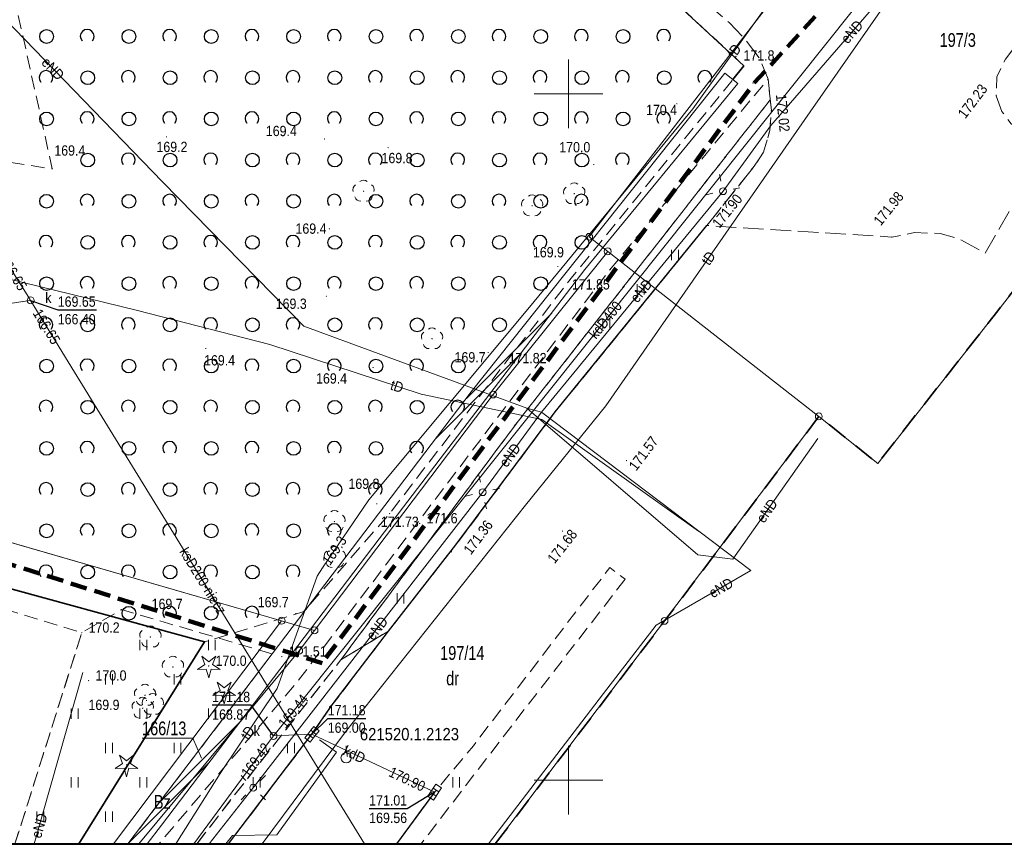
# Model space of a CAD drawing. Header units: metres. Extents: x 6499494 to 6499783, y 5999642 to 5999846.
# Tile 9 of 12: x 6499660 to 6499732, y 5999645 to 5999705. Entities that reach past the tile are written whole.
import ezdxf
from ezdxf.enums import TextEntityAlignment as Align

# ---------------------------------------------------------------- set-up
doc = ezdxf.new("R2010")
doc.units = ezdxf.units.M
for name, pattern in [('1.0_0.5', [1.5, 1, -0.5]), ('1.5_0.5', [2, 1.5, -0.5]), ('1.5_1.0', [2.5, 1.5, -1]), ('219-500', [0]), ('4', [1.8, 1.2, -0.6]), ('egug-500', [0])]:
    doc.linetypes.add(name, pattern=pattern)
doc.layers.get('0').update_dxf_attribs({"color": 2, "lineweight": 5})
doc.styles.get("Standard").update_dxf_attribs({"font": 'Working1250', "width": 0.75})
doc.linetypes.add('902-500', pattern='A,3.75,0,[1,ksztalty.shx,S=0.5,R=0,X=0,Y=0],3.75', length=7.5)

# ---------------------------------------------------------------- blocks, each defined once
blk = doc.blocks.new('202')
at = {"color": 0, "linetype": 'Continuous', "lineweight": 0}
blk.add_circle((0, 0), 0.25, dxfattribs=at)
blk = doc.blocks.new('203')
at = {"linetype": 'Continuous', "lineweight": 0}
h = blk.add_hatch(color=0, dxfattribs=at)
edge = h.paths.add_edge_path()
edge.add_arc((0, 0), 0.045, 0, 360)
blk = doc.blocks.new('PW01')
at = {"linetype": 'Continuous', "lineweight": 13}
h = blk.add_hatch(color=0, dxfattribs=at)
edge = h.paths.add_edge_path()
edge.add_arc((0, 0), 0.045, 0, 360)
blk = doc.blocks.new('SM01')
at = {"color": 0, "linetype": 'Continuous', "lineweight": 13}
for p, q in [((-0.53, 0.531), (-0.883, 0.884)), ((0.531, 0.531), (0.884, 0.884)), ((-0.53, -0.53), (-0.883, -0.883)), ((0.531, -0.53), (0.884, -0.883))]:
    blk.add_line(p, q, dxfattribs=at)
blk.add_circle((0, 0), 0.25, dxfattribs=at)
blk = doc.blocks.new('US05')
at = {"color": 0, "linetype": 'Continuous', "lineweight": 13}
for p, q in [((-0.525, -0.25), (-0.525, 0.25)), ((-0.525, 0.25), (-0.175, 0.25)), ((-0.175, -0.25), (-0.175, 0.25)), ((-0.175, 0.25), (0.175, 0.25)), ((0.175, -0.25), (0.175, 0.25)), ((0.175, 0.25), (0.525, 0.25)), ((0.525, -0.25), (0.525, 0.25)), ((-0.525, -0.25), (-0.175, -0.25)), ((-0.175, -0.25), (0.175, -0.25)), ((0.175, -0.25), (0.525, -0.25))]:
    blk.add_line(p, q, dxfattribs=at)
blk = doc.blocks.new('US15')
at = {"color": 0, "linetype": 'Continuous', "lineweight": 13}
blk.add_circle((0, 0), 0.25, dxfattribs=at)
blk = doc.blocks.new('OP011')
at = {"linetype": 'Continuous', "lineweight": 13}
h = blk.add_hatch(color=0, dxfattribs=at)
edge = h.paths.add_edge_path()
edge.add_arc((0, 0), 0.05, 0, 360)
at = {"color": 0, "linetype": 'Continuous', "lineweight": 13}
for p, q in [((-0.828, -0.268), (-0.283, 0.093)), ((-0.283, 0.093), (-0.512, 0.706)), ((-0.512, 0.706), (0, 0.299)), ((0, 0.299), (0.512, 0.706)), ((0.512, 0.706), (0.283, 0.093)), ((0.283, 0.093), (0.828, -0.268)), ((-0.175, -0.24), (-0.828, -0.268)), ((0, -0.87), (-0.175, -0.24)), ((0.175, -0.24), (0, -0.87)), ((0.828, -0.268), (0.175, -0.24))]:
    blk.add_line(p, q, dxfattribs=at)
blk = doc.blocks.new('OP021')
at = {"linetype": 'Continuous', "lineweight": 13}
h = blk.add_hatch(color=0, dxfattribs=at)
edge = h.paths.add_edge_path()
edge.add_arc((0, 0), 0.05, 0, 360)
at = {"color": 0, "linetype": 'Continuous', "lineweight": 13}
for centre, start, end in [((0, 0.4), 49.272, 130.728), ((-0.38, 0.124), 121.308, 202.548), ((0.38, 0.124), 337.452, 58.692), ((-0.235, -0.324), 193.221, 274.871), ((0.235, -0.324), 265.129, 346.779)]:
    blk.add_arc(centre, 0.4, start, end, dxfattribs=at)
blk = doc.blocks.new('TU04')
at = {"color": 0, "linetype": 'Continuous', "lineweight": 13}
for p, q in [((0, 0), (0, 0.75)), ((0.5, 0), (0.5, 0.75))]:
    blk.add_line(p, q, dxfattribs=at)
blk = doc.blocks.new('131')
at = {"color": 0, "linetype": 'Continuous', "lineweight": 13}
blk.add_line((0, 0.375), (0, 0.875), dxfattribs=at)
blk.add_circle((0, 0), 0.375, dxfattribs=at)
blk = doc.blocks.new('OTZK1')
at = {"color": 0, "linetype": 'Continuous'}
blk.add_circle((0, 0), 0.5, dxfattribs=at)
blk = doc.blocks.new('OTZK2')
at = {"color": 0, "linetype": 'Continuous'}
blk.add_arc((0, 0), 0.5, 318.85, 221.162, dxfattribs=at)

msp = doc.modelspace()

# ---------------------------------------------------------------- linework, layer by layer
at = {"layer": '211-numer działki ewidencyjnej', "color": 0, "linetype": 'CONTINUOUS', "lineweight": 18, "flags": 128}
msp.add_lwpolyline([(6499673.27, 5999651.62), (6499672.63, 5999653.08), (6499668.932, 5999653.08)], dxfattribs=at)
at = {"layer": '216-obręb ewidencyjny', "color": 7, "linetype": '1.5_1.0', "lineweight": 35, "flags": 128}
msp.add_lwpolyline([(6499694.671, 5999645.37), (6499707, 5999661.61), (6499718.24, 5999676.5), (6499722.53, 5999673.08), (6499731.28, 5999684.19), (6499736.81, 5999691.29), (6499777.25, 5999743.1), (6499780.36, 5999747.2), (6499782.51, 5999749.958)], dxfattribs=at)
at = {"layer": '218-kontur użytku gruntowego', "color": 3, "linetype": 'egug-500', "lineweight": 18, "flags": 128}
for points in [[(6499749.9, 5999752.18), (6499701.51, 5999689.58)], [(6499701.51, 5999689.58), (6499749.9, 5999752.18)], [(6499731.28, 5999684.19), (6499736.81, 5999691.29)], [(6499701.51, 5999689.58), (6499702.86, 5999688.52)], [(6499702.86, 5999688.52), (6499701.51, 5999689.58)], [(6499702.86, 5999688.52), (6499694.51, 5999678.09)], [(6499694.51, 5999678.09), (6499702.86, 5999688.52)], [(6499722.53, 5999673.08), (6499731.28, 5999684.19)], [(6499694.51, 5999678.09), (6499681.5, 5999660.92)], [(6499681.5, 5999660.92), (6499694.51, 5999678.09)], [(6499707, 5999661.61), (6499718.24, 5999676.5)], [(6499718.24, 5999676.5), (6499722.53, 5999673.08)], [(6499679.1, 5999661.62), (6499644.48, 5999671.62)], [(6499644.48, 5999671.62), (6499679.1, 5999661.62)], [(6499666.846, 5999645.37), (6499679.1, 5999661.62)], [(6499679.1, 5999661.62), (6499666.846, 5999645.37)], [(6499681.5, 5999660.92), (6499679.1, 5999661.62)], [(6499679.1, 5999661.62), (6499681.5, 5999660.92)], [(6499694.671, 5999645.37), (6499707, 5999661.61)], [(6499680.38, 5999659.44), (6499681.5, 5999660.92)], [(6499681.5, 5999660.92), (6499680.38, 5999659.44)], [(6499668.691, 5999645.37), (6499680.38, 5999659.44)], [(6499680.38, 5999659.44), (6499668.691, 5999645.37)]]:
    msp.add_lwpolyline(points, dxfattribs=at)
at = {"layer": '219-działka ewidencyjna', "color": 7, "linetype": '219-500', "lineweight": 18, "flags": 128}
for points in [[(6499749.9, 5999752.18), (6499701.51, 5999689.58)], [(6499731.28, 5999684.19), (6499736.81, 5999691.29)], [(6499702.86, 5999688.52), (6499701.51, 5999689.58)], [(6499694.51, 5999678.09), (6499702.86, 5999688.52)], [(6499718.24, 5999676.5), (6499702.86, 5999688.52)], [(6499722.53, 5999673.08), (6499731.28, 5999684.19)], [(6499694.51, 5999678.09), (6499681.5, 5999660.92)], [(6499707, 5999661.61), (6499718.24, 5999676.5)], [(6499718.24, 5999676.5), (6499722.53, 5999673.08)], [(6499635.88, 5999674.11), (6499679.1, 5999661.62)], [(6499666.846, 5999645.37), (6499679.1, 5999661.62)], [(6499679.1, 5999661.62), (6499681.5, 5999660.92)], [(6499707, 5999661.61), (6499694.671, 5999645.37)], [(6499681.5, 5999660.92), (6499680.38, 5999659.44)], [(6499668.691, 5999645.37), (6499680.38, 5999659.44)]]:
    msp.add_lwpolyline(points, dxfattribs=at)
at = {"layer": '312-budynek ewidencyjny', "color": 7, "linetype": 'CONTINUOUS', "lineweight": 50, "flags": 128}
msp.add_lwpolyline([(6499493.86, 5999804.64), (6499782.49, 5999804.67), (6499782.51, 5999645.37), (6499493.88, 5999645.34)], close=True, dxfattribs=at)
at = {"layer": 'chodnik', "color": 7, "linetype": '1.0_0.5', "lineweight": 18, "flags": 128}
msp.add_lwpolyline([(6499672.932, 5999645.37), (6499675.6, 5999648.84), (6499683.41, 5999658.77), (6499696.25, 5999676.05), (6499714.7, 5999699.56), (6499714.54, 5999701.06), (6499702.85, 5999686.98), (6499690.36, 5999670.55), (6499680.23, 5999657.14), (6499670.152, 5999645.37)], dxfattribs=at)
at = {"layer": 'jezdnia', "color": 7, "linetype": '1.5_0.5', "lineweight": 18, "flags": 128}
msp.add_lwpolyline([(6499782.51, 5999778.521), (6499779.72, 5999775.05), (6499768.02, 5999760.23), (6499766.38, 5999758.93), (6499764.43, 5999758.17), (6499761.97, 5999758.18), (6499759.47, 5999759.14), (6499756.86, 5999760.8), (6499754.08, 5999757.24), (6499755.85, 5999755.52), (6499757.49, 5999753.09), (6499758.08, 5999750.83), (6499757.83, 5999748.48), (6499757.1, 5999746.57), (6499756.28, 5999745.26), (6499749.21, 5999736.22), (6499745.47, 5999731.52), (6499739.43, 5999723.92), (6499733.05, 5999716.21), (6499727.37, 5999709.76), (6499726.14, 5999708.53), (6499725.16, 5999707.85), (6499724.06, 5999707.3), (6499722.87, 5999706.89), (6499721.75, 5999706.69), (6499719.93, 5999706.73), (6499718.07, 5999707.24), (6499716.75, 5999707.86), (6499715.02, 5999709.29), (6499710.8, 5999712.86), (6499704.81, 5999717.73), (6499701.05, 5999719.39), (6499696.96, 5999720.28), (6499696.42, 5999716.78), (6499697.96, 5999716.16), (6499700.28, 5999714.82), (6499711.72, 5999705.17), (6499712.93, 5999703.89), (6499713.93, 5999702.56), (6499714.54, 5999701.06), (6499714.78, 5999698.78), (6499714.66, 5999697.31), (6499714.21, 5999695.73), (6499713.54, 5999694.72), (6499710.08, 5999690.4), (6499723.56, 5999689.56), (6499725.22, 5999689.88), (6499727.07, 5999689.82), (6499728.45, 5999689.43), (6499730.35, 5999688.39), (6499735.28, 5999696.91), (6499734.14, 5999696.88), (6499733.2, 5999697.21), (6499732.25, 5999697.81), (6499731.58, 5999698.7), (6499731.17, 5999699.85), (6499731.21, 5999701.23), (6499731.83, 5999702.51), (6499739.77, 5999712.98), (6499751.01, 5999727.08), (6499754.8, 5999731.96), (6499764.71, 5999744.52), (6499765.83, 5999745.38), (6499766.87, 5999745.92), (6499768.09, 5999746.22), (6499769.76, 5999746.09), (6499771.51, 5999745.45), (6499773.17, 5999744.55), (6499776.37, 5999742.52), (6499779.78, 5999746.95), (6499775.24, 5999750.34), (6499774.34, 5999751.35), (6499773.92, 5999752.23), (6499773.61, 5999753.36), (6499773.51, 5999754.25), (6499773.59, 5999755.37), (6499773.99, 5999756.4), (6499782.51, 5999767.107)], dxfattribs=at)
at = {"layer": 'krawężnik', "color": 7, "linetype": 'CONTINUOUS', "lineweight": 25, "flags": 128}
for points in [[(6499681.31, 5999653.35), (6499682.79, 5999655.49), (6499686.89, 5999660.87), (6499691.8, 5999667.15), (6499699.04, 5999676.83), (6499710.08, 5999690.4)], [(6499675.224, 5999645.37), (6499681.31, 5999653.35)], [(6499690.25, 5999649.14), (6499687.467, 5999645.37)]]:
    msp.add_lwpolyline(points, dxfattribs=at)
at = {"layer": 'Obszar opracowania', "color": 94, "linetype": '4', "lineweight": 200, "flags": 128}
msp.add_lwpolyline([(6499682.05, 5999658.54), (6499635.72, 5999673.21), (6499618.25, 5999675.88), (6499616.17, 5999708.92), (6499607.19, 5999708.96), (6499607.31, 5999705.61), (6499591.88, 5999705.26), (6499591.9, 5999708.16), (6499574.06, 5999708.3), (6499573.41, 5999773.36), (6499642.19, 5999767.14), (6499638.23, 5999756.41), (6499640.75, 5999756.31), (6499635.14, 5999718.71), (6499654.3, 5999715.43), (6499657, 5999715.8), (6499662.07, 5999755.82), (6499753.44, 5999752.64), (6499756.4, 5999746.65), (6499746.27, 5999735.6), (6499726.98, 5999715.43), (6499713.54, 5999700.78)], close=True, dxfattribs=at)
at = {"layer": 'ogrodzenie trwałe', "color": 7, "linetype": '902-500', "lineweight": 35, "flags": 128}
for points in [[(6499677.63, 5999717.65), (6499698.8, 5999714.94), (6499712.78, 5999702.04)], [(6499711.97, 5999701.03), (6499712.78, 5999702.04)], [(6499635.98, 5999674.02), (6499650.04, 5999666.49), (6499673.47, 5999660.08), (6499664.336, 5999645.37)]]:
    msp.add_lwpolyline(points, dxfattribs=at)
at = {"layer": 'plac gier i zabaw', "color": 7, "linetype": '1.0_0.5', "lineweight": 18, "flags": 128}
msp.add_lwpolyline([(6499659.674, 5999645.37), (6499664.54, 5999660.75), (6499647.2, 5999666.02), (6499644.85, 5999658.48), (6499643.46, 5999654.02), (6499640.774, 5999645.37)], dxfattribs=at)
at = {"layer": 'przewód elektroenergetyczny podziemny', "color": 1, "linetype": 'CONTINUOUS', "lineweight": 18, "flags": 128}
for points in [[(6499641.56, 5999718.85), (6499653.28, 5999714.35), (6499653.66, 5999710.91), (6499657.51, 5999706.92), (6499670.41, 5999693.57)], [(6499711.26, 5999692.9), (6499714.74, 5999697.69), (6499724.94, 5999709.45), (6499730.49, 5999714.81)], [(6499670.41, 5999693.57), (6499680.73, 5999683.08), (6499696.96, 5999677.11), (6499709.43, 5999666.43), (6499711.98, 5999666.11), (6499718.16, 5999674.89)], [(6499711.26, 5999692.9), (6499698.03, 5999676.8)], [(6499694.162, 5999645.37), (6499702.56, 5999656.32), (6499706.38, 5999661.3), (6499713.29, 5999665.27), (6499698.03, 5999676.8), (6499696.96, 5999677.11)], [(6499693.75, 5999670.98), (6499698.03, 5999676.8)], [(6499677.03, 5999649.46), (6499693.75, 5999670.98)], [(6499661.074, 5999645.37), (6499664.62, 5999657.84)], [(6499677.03, 5999649.46), (6499673.826, 5999645.37)]]:
    msp.add_lwpolyline(points, dxfattribs=at)
at = {"layer": 'przewód kanalizacyjny', "color": 34, "linetype": 'CONTINUOUS', "lineweight": 18, "flags": 128}
for points in [[(6499660.81, 5999684.95), (6499660.55, 5999685.36), (6499634.22, 5999726.95), (6499633.93, 5999727.41)], [(6499678.51, 5999653.23), (6499678.84, 5999653.64), (6499680.93, 5999656.26), (6499722.68, 5999708.57)], [(6499660.81, 5999684.95), (6499660.25, 5999684.86), (6499602.2, 5999675.71), (6499601.61, 5999675.62)], [(6499660.81, 5999684.95), (6499661.05, 5999684.56), (6499664.02, 5999679.72), (6499685.145, 5999645.37)], [(6499672.698, 5999645.37), (6499678.22, 5999652.84), (6499678.51, 5999653.23)], [(6499678.51, 5999653.23), (6499681.31, 5999653.35), (6499689.85, 5999649.33), (6499690.25, 5999649.14)]]:
    msp.add_lwpolyline(points, dxfattribs=at)
at = {"layer": 'przewód telekomunikacyjny podziemny', "color": 30, "linetype": 'CONTINUOUS', "lineweight": 18, "flags": 128}
for points in [[(6499782.51, 5999791.89), (6499782.28, 5999791.59), (6499771.86, 5999778.4), (6499757.29, 5999760.07), (6499747.6, 5999748.83), (6499735.41, 5999736.42), (6499725.84, 5999722.58), (6499715.66, 5999708.11), (6499709.05, 5999698.9), (6499697.17, 5999684.46), (6499685.45, 5999670.42), (6499682.09, 5999665.47), (6499681.68, 5999664.86)], [(6499677.678, 5999645.37), (6499683.75, 5999653.53), (6499696.86, 5999670.04), (6499702.72, 5999677.26), (6499717.6, 5999698.67), (6499725.29, 5999709.71), (6499737.43, 5999726.79), (6499747.41, 5999740.81), (6499754.55, 5999751.29)], [(6499608.13, 5999691.1), (6499630.72, 5999690.77), (6499634.43, 5999690.9), (6499645.86, 5999689.76), (6499668.6, 5999684.2)], [(6499709.47, 5999668.15), (6499698.06, 5999676.27), (6499689.27, 5999678.11), (6499678.25, 5999681.74), (6499668.6, 5999684.2)], [(6499681.68, 5999664.86), (6499678.78, 5999656.69), (6499674.63, 5999650.5), (6499671.397, 5999645.37)], [(6499675.043, 5999645.37), (6499675.51, 5999645.98), (6499678.75, 5999646.03), (6499683.09, 5999652.04), (6499681.85, 5999652.94)]]:
    msp.add_lwpolyline(points, dxfattribs=at)
at = {"layer": 'rzedna-Atr2', "color": 7, "flags": 128}
for points in [[(6499660.81, 5999684.95), (6499662.79, 5999684.25), (6499665.607, 5999684.25)], [(6499678.51, 5999653.23), (6499676.87, 5999655.46), (6499674.043, 5999655.46)], [(6499681.31, 5999653.35), (6499682.46, 5999654.5), (6499685.239, 5999654.5)], [(6499690.25, 5999649.14), (6499688.24, 5999647.93), (6499685.482, 5999647.93)]]:
    msp.add_lwpolyline(points, dxfattribs=at)
at = {"layer": 'trawnik', "color": 7, "linetype": '1.0_0.5', "lineweight": 18, "flags": 128}
for points in [[(6499714.78, 5999698.78), (6499714.7, 5999699.56), (6499696.25, 5999676.05), (6499683.41, 5999658.77), (6499686.89, 5999660.87), (6499691.8, 5999667.15), (6499699.04, 5999676.83), (6499710.08, 5999690.4), (6499713.54, 5999694.72), (6499714.21, 5999695.73), (6499714.66, 5999697.31)], [(6499704.12, 5999664.64), (6499692.31, 5999649.36), (6499689.26, 5999645.37), (6499687.47, 5999645.37), (6499690.25, 5999649.14), (6499693.07, 5999652.52), (6499703.01, 5999665.49)], [(6499678.42, 5999659.21), (6499667.9, 5999645.37), (6499659.67, 5999645.37), (6499664.54, 5999660.75), (6499667.43, 5999662.43)], [(6499682.79, 5999655.49), (6499681.31, 5999653.35), (6499675.22, 5999645.37), (6499672.93, 5999645.37), (6499675.6, 5999648.84), (6499683.41, 5999658.77), (6499686.89, 5999660.87)]]:
    msp.add_lwpolyline(points, close=True, dxfattribs=at)
at = {"layer": 'Wstawianie ramki sekcyjnej z opisem', "color": 7, "linetype": 'CONTINUOUS', "lineweight": 13, "flags": 128}
for points in [[(6499700, 5999697.5), (6499700, 5999702.5)], [(6499700, 5999697.5), (6499700, 5999702.5)], [(6499700, 5999697.5), (6499700, 5999702.5)], [(6499700, 5999697.5), (6499700, 5999702.5)], [(6499700, 5999697.5), (6499700, 5999702.5)], [(6499700, 5999697.5), (6499700, 5999702.5)], [(6499700, 5999697.5), (6499700, 5999702.5)], [(6499700, 5999697.5), (6499700, 5999702.5)], [(6499700, 5999697.5), (6499700, 5999702.5)], [(6499700, 5999697.5), (6499700, 5999702.5)], [(6499700, 5999697.5), (6499700, 5999702.5)], [(6499700, 5999697.5), (6499700, 5999702.5)], [(6499697.5, 5999700), (6499702.5, 5999700)], [(6499697.5, 5999700), (6499702.5, 5999700)], [(6499697.5, 5999700), (6499702.5, 5999700)], [(6499697.5, 5999700), (6499702.5, 5999700)], [(6499697.5, 5999700), (6499702.5, 5999700)], [(6499697.5, 5999700), (6499702.5, 5999700)], [(6499697.5, 5999700), (6499702.5, 5999700)], [(6499697.5, 5999700), (6499702.5, 5999700)], [(6499697.5, 5999700), (6499702.5, 5999700)], [(6499697.5, 5999700), (6499702.5, 5999700)], [(6499697.5, 5999700), (6499702.5, 5999700)], [(6499697.5, 5999700), (6499702.5, 5999700)], [(6499700, 5999647.5), (6499700, 5999652.5)], [(6499700, 5999647.5), (6499700, 5999652.5)], [(6499700, 5999647.5), (6499700, 5999652.5)], [(6499700, 5999647.5), (6499700, 5999652.5)], [(6499700, 5999647.5), (6499700, 5999652.5)], [(6499700, 5999647.5), (6499700, 5999652.5)], [(6499700, 5999647.5), (6499700, 5999652.5)], [(6499700, 5999647.5), (6499700, 5999652.5)], [(6499700, 5999647.5), (6499700, 5999652.5)], [(6499700, 5999647.5), (6499700, 5999652.5)], [(6499697.5, 5999650), (6499702.5, 5999650)], [(6499697.5, 5999650), (6499702.5, 5999650)], [(6499697.5, 5999650), (6499702.5, 5999650)], [(6499697.5, 5999650), (6499702.5, 5999650)], [(6499697.5, 5999650), (6499702.5, 5999650)], [(6499697.5, 5999650), (6499702.5, 5999650)], [(6499697.5, 5999650), (6499702.5, 5999650)], [(6499697.5, 5999650), (6499702.5, 5999650)], [(6499697.5, 5999650), (6499702.5, 5999650)], [(6499697.5, 5999650), (6499702.5, 5999650)]]:
    msp.add_lwpolyline(points, dxfattribs=at)
at = {"layer": 'zadrzewienie  zakrzewienie', "color": 7, "linetype": '1.0_0.5', "lineweight": 18, "flags": 128}
msp.add_lwpolyline([(6499650.04, 5999666.49), (6499647.89, 5999668.13), (6499649.56, 5999679.23), (6499649.78, 5999680.3), (6499653.67, 5999701.08), (6499657.54, 5999695.25), (6499662.39, 5999694.53), (6499659.32, 5999708.36), (6499677.63, 5999717.65), (6499698.8, 5999714.94), (6499712.78, 5999702.04), (6499711.97, 5999701.03), (6499700.3, 5999686.69), (6499695.36, 5999680.34), (6499686.97, 5999669.42), (6499680.71, 5999662.29), (6499673.47, 5999660.08)], close=True, dxfattribs=at)
at = {"layer": 'ściana oporowa (poligon)', "color": 7, "linetype": 'CONTINUOUS', "lineweight": 18, "flags": 128}
msp.add_lwpolyline([(6499712.34, 5999700.73), (6499701.2, 5999687.19), (6499687.97, 5999669.91), (6499670.35, 5999646.73), (6499669.31, 5999645.37), (6499667.9, 5999645.37), (6499678.42, 5999659.21), (6499692.92, 5999678.28), (6499711.39, 5999701.5)], close=True, dxfattribs=at)
msp.add_lwpolyline([(6499712.34, 5999700.73), (6499701.2, 5999687.19), (6499687.97, 5999669.91), (6499670.35, 5999646.73), (6499669.31, 5999645.37), (6499667.9, 5999645.37), (6499678.42, 5999659.21), (6499692.92, 5999678.28), (6499711.39, 5999701.5)], close=True, dxfattribs=at)
for points in [[(6499692.565, 5999677.813), (6499698.777, 5999684.025)], [(6499690.322, 5999674.863), (6499696.467, 5999681.008)], [(6499670.141, 5999648.318), (6499676.045, 5999654.222)], [(6499667.9, 5999645.37), (6499673.804, 5999651.274)]]:
    msp.add_lwpolyline(points, dxfattribs=at)

# ---------------------------------------------------------------- block references
at = {"layer": '131-Punkt osnowy pomiarowej', "color": 7, "linetype": 'CONTINUOUS', "lineweight": 18}
msp.add_blockref('131', (6499683.8, 5999651.64), dxfattribs=at)
at = {"layer": '202-punkt graniczny', "color": 7, "linetype": 'CONTINUOUS', "lineweight": 18}
for p in [(6499701.51, 5999689.58), (6499702.86, 5999688.52), (6499694.51, 5999678.09), (6499718.24, 5999676.5), (6499679.1, 5999661.62), (6499707, 5999661.61), (6499681.5, 5999660.92), (6499680.38, 5999659.44)]:
    msp.add_blockref('202', p, dxfattribs=at)
at = {"layer": '203-punkt graniczny', "color": 7, "linetype": 'CONTINUOUS', "lineweight": 18}
for p in [(6499731.28, 5999684.19), (6499722.53, 5999673.08)]:
    msp.add_blockref('203', p, dxfattribs=at)
at = {"layer": 'drzewo iglaste', "color": 94, "linetype": 'CONTINUOUS', "lineweight": 18}
for p in [(6499673.79, 5999658.33), (6499674.91, 5999656.44), (6499667.8, 5999651.12)]:
    msp.add_blockref('OP011', p, dxfattribs=at)
at = {"layer": 'drzewo liściaste', "color": 94, "linetype": 'CONTINUOUS', "lineweight": 18}
for p in [(6499685.07, 5999692.9), (6499700.42, 5999692.72), (6499697.35, 5999691.84), (6499690.06, 5999682.16), (6499682.95, 5999668.84), (6499682.98, 5999666.22), (6499669.54, 5999660.44), (6499671.18, 5999658.25), (6499669.15, 5999656.19), (6499669.72, 5999655.53), (6499668.98, 5999655.25)]:
    msp.add_blockref('OP021', p, dxfattribs=at)
at = {"layer": 'kratka ściekowa', "color": 34, "linetype": 'CONTINUOUS', "lineweight": 18}
for p, rotation in [((6499681.31, 5999653.35), 231.959), ((6499690.25, 5999649.14), 236.648)]:
    msp.add_blockref('US05', p, dxfattribs=dict(at, rotation=rotation))
at = {"layer": 'latarnia', "color": 7, "linetype": 'CONTINUOUS', "lineweight": 18}
for p, rotation in [((6499711.26, 5999692.9), 146.701), ((6499693.75, 5999670.98), 147.875)]:
    msp.add_blockref('SM01', p, dxfattribs=dict(at, rotation=rotation))
msp.add_blockref('SM01', (6499677.03, 5999649.46), dxfattribs=at)
at = {"layer": 'pikieta naturalna', "color": 7, "linetype": 'CONTINUOUS', "lineweight": 13}
for p in [(6499712.78, 5999702.04), (6499707.9, 5999699.27), (6499670.71, 5999696.86), (6499682.22, 5999696.7), (6499686.86, 5999696.07), (6499662.39, 5999694.53), (6499701.84, 5999694.84), (6499682.58, 5999690.16), (6499699.23, 5999687.42), (6499682.36, 5999685.25), (6499673.57, 5999681.44), (6499694.15, 5999681.15), (6499685.76, 5999680.06), (6499686.04, 5999670.14), (6499689.16, 5999668.71), (6499669.13, 5999662.47), (6499680.13, 5999662.15), (6499664.54, 5999660.75), (6499673.79, 5999658.33), (6499665.04, 5999657.26), (6499669.26, 5999655.82)]:
    msp.add_blockref('PW01', p, dxfattribs=at)
at = {"layer": 'pikieta sztuczna', "color": 7, "linetype": 'CONTINUOUS', "lineweight": 13}
for p in [(6499731.17, 5999699.85), (6499714.78, 5999698.78), (6499710.08, 5999690.4), (6499723.56, 5999689.56), (6499700.3, 5999686.69), (6499695.36, 5999680.34), (6499704.23, 5999673.28), (6499686.97, 5999669.42), (6499699.56, 5999668.15), (6499691.48, 5999666.64), (6499679.12, 5999659.01)]:
    msp.add_blockref('PW01', p, dxfattribs=at)
at = {"layer": 'rzedna', "color": 34, "linetype": 'CONTINUOUS', "lineweight": 18}
for p, rotation in [((6499660.55, 5999685.36), 302.336), ((6499660.25, 5999684.86), 8.956), ((6499661.05, 5999684.56), 301.539), ((6499678.84, 5999653.64), 51.386), ((6499678.22, 5999652.84), 53.526), ((6499689.85, 5999649.33), 334.783)]:
    msp.add_blockref('PW01', p, dxfattribs=dict(at, rotation=rotation))
for p in [(6499660.81, 5999684.95), (6499678.51, 5999653.23), (6499681.31, 5999653.35), (6499690.25, 5999649.14)]:
    msp.add_blockref('PW01', p, dxfattribs=at)
at = {"layer": 'rzedna', "color": 30, "linetype": 'CONTINUOUS', "lineweight": 18, "rotation": 325.305}
msp.add_blockref('PW01', (6499682.09, 5999665.47), dxfattribs=at)
at = {"layer": 'studnia kanalizacyjna', "color": 34, "linetype": 'CONTINUOUS', "lineweight": 18}
for p in [(6499660.81, 5999684.95), (6499678.51, 5999653.23)]:
    msp.add_blockref('US15', p, dxfattribs=at)
at = {"layer": 'trawnik', "color": 7, "linetype": 'CONTINUOUS', "lineweight": 18}
for p in [(6499707.509, 5999687.869), (6499705.009, 5999685.369), (6499702.509, 5999682.869), (6499687.509, 5999662.869), (6499668.769, 5999659.469), (6499673.769, 5999659.469), (6499666.269, 5999656.969), (6499671.269, 5999656.969), (6499663.769, 5999654.469), (6499668.769, 5999654.469), (6499673.769, 5999654.469), (6499666.269, 5999651.969), (6499671.269, 5999651.969), (6499679.529, 5999651.969), (6499663.769, 5999649.469), (6499668.769, 5999649.469), (6499677.029, 5999649.469), (6499691.569, 5999649.469), (6499661.269, 5999646.969), (6499666.269, 5999646.969)]:
    msp.add_blockref('TU04', p, dxfattribs=at)
at = {"layer": 'zadrzewienie  zakrzewienie', "color": 7, "linetype": 'CONTINUOUS', "lineweight": 18}
for name, p in [('OTZK1', (6499661.976, 5999704.166)), ('OTZK2', (6499664.934, 5999704.177)), ('OTZK1', (6499667.976, 5999704.166)), ('OTZK2', (6499670.934, 5999704.177)), ('OTZK1', (6499673.976, 5999704.166)), ('OTZK2', (6499676.934, 5999704.177)), ('OTZK1', (6499679.976, 5999704.166)), ('OTZK2', (6499682.934, 5999704.177)), ('OTZK1', (6499685.976, 5999704.166)), ('OTZK2', (6499688.934, 5999704.177)), ('OTZK1', (6499691.976, 5999704.166)), ('OTZK2', (6499694.934, 5999704.177)), ('OTZK1', (6499697.976, 5999704.166)), ('OTZK2', (6499700.934, 5999704.177)), ('OTZK1', (6499703.976, 5999704.166)), ('OTZK2', (6499706.934, 5999704.177)), ('OTZK2', (6499661.934, 5999701.177)), ('OTZK1', (6499664.976, 5999701.166)), ('OTZK2', (6499667.934, 5999701.177)), ('OTZK1', (6499670.976, 5999701.166)), ('OTZK2', (6499673.934, 5999701.177)), ('OTZK1', (6499676.976, 5999701.166)), ('OTZK2', (6499679.934, 5999701.177)), ('OTZK1', (6499682.976, 5999701.166)), ('OTZK2', (6499685.934, 5999701.177)), ('OTZK1', (6499688.976, 5999701.166)), ('OTZK2', (6499691.934, 5999701.177)), ('OTZK1', (6499694.976, 5999701.166)), ('OTZK2', (6499697.934, 5999701.177)), ('OTZK1', (6499700.976, 5999701.166)), ('OTZK2', (6499703.934, 5999701.177)), ('OTZK1', (6499706.976, 5999701.166)), ('OTZK2', (6499709.934, 5999701.177)), ('OTZK1', (6499661.976, 5999698.166)), ('OTZK2', (6499664.934, 5999698.177)), ('OTZK1', (6499667.976, 5999698.166)), ('OTZK2', (6499670.934, 5999698.177)), ('OTZK1', (6499673.976, 5999698.166)), ('OTZK2', (6499676.934, 5999698.177)), ('OTZK1', (6499679.976, 5999698.166)), ('OTZK2', (6499682.934, 5999698.177)), ('OTZK1', (6499685.976, 5999698.166)), ('OTZK2', (6499688.934, 5999698.177)), ('OTZK1', (6499691.976, 5999698.166)), ('OTZK2', (6499694.934, 5999698.177)), ('OTZK1', (6499697.976, 5999698.166)), ('OTZK2', (6499700.934, 5999698.177)), ('OTZK1', (6499703.976, 5999698.166)), ('OTZK2', (6499706.934, 5999698.177)), ('OTZK1', (6499664.976, 5999695.166)), ('OTZK2', (6499667.934, 5999695.177)), ('OTZK1', (6499670.976, 5999695.166)), ('OTZK2', (6499673.934, 5999695.177)), ('OTZK1', (6499676.976, 5999695.166)), ('OTZK2', (6499679.934, 5999695.177)), ('OTZK1', (6499682.976, 5999695.166)), ('OTZK2', (6499685.934, 5999695.177)), ('OTZK1', (6499688.976, 5999695.166)), ('OTZK2', (6499691.934, 5999695.177)), ('OTZK1', (6499694.976, 5999695.166)), ('OTZK2', (6499697.934, 5999695.177)), ('OTZK1', (6499700.976, 5999695.166)), ('OTZK2', (6499703.934, 5999695.177)), ('OTZK1', (6499661.976, 5999692.166)), ('OTZK2', (6499664.934, 5999692.177)), ('OTZK1', (6499667.976, 5999692.166)), ('OTZK2', (6499670.934, 5999692.177)), ('OTZK1', (6499673.976, 5999692.166)), ('OTZK2', (6499676.934, 5999692.177)), ('OTZK1', (6499679.976, 5999692.166)), ('OTZK2', (6499682.934, 5999692.177)), ('OTZK1', (6499685.976, 5999692.166)), ('OTZK2', (6499688.934, 5999692.177)), ('OTZK1', (6499691.976, 5999692.166)), ('OTZK2', (6499694.934, 5999692.177)), ('OTZK1', (6499697.976, 5999692.166)), ('OTZK2', (6499700.934, 5999692.177)), ('OTZK2', (6499661.934, 5999689.177)), ('OTZK1', (6499664.976, 5999689.166)), ('OTZK2', (6499667.934, 5999689.177)), ('OTZK1', (6499670.976, 5999689.166)), ('OTZK2', (6499673.934, 5999689.177)), ('OTZK1', (6499676.976, 5999689.166)), ('OTZK2', (6499679.934, 5999689.177)), ('OTZK1', (6499682.976, 5999689.166)), ('OTZK2', (6499685.934, 5999689.177)), ('OTZK1', (6499688.976, 5999689.166)), ('OTZK2', (6499691.934, 5999689.177)), ('OTZK1', (6499694.976, 5999689.166)), ('OTZK2', (6499697.934, 5999689.177)), ('OTZK1', (6499700.976, 5999689.166)), ('OTZK1', (6499661.976, 5999686.166)), ('OTZK2', (6499664.934, 5999686.177)), ('OTZK1', (6499667.976, 5999686.166)), ('OTZK2', (6499670.934, 5999686.177)), ('OTZK1', (6499673.976, 5999686.166)), ('OTZK2', (6499676.934, 5999686.177)), ('OTZK1', (6499679.976, 5999686.166)), ('OTZK2', (6499682.934, 5999686.177)), ('OTZK1', (6499685.976, 5999686.166)), ('OTZK2', (6499688.934, 5999686.177)), ('OTZK1', (6499691.976, 5999686.166)), ('OTZK2', (6499694.934, 5999686.177)), ('OTZK1', (6499697.976, 5999686.166)), ('OTZK2', (6499661.934, 5999683.177)), ('OTZK1', (6499664.976, 5999683.166)), ('OTZK2', (6499667.934, 5999683.177)), ('OTZK1', (6499670.976, 5999683.166)), ('OTZK2', (6499673.934, 5999683.177)), ('OTZK1', (6499676.976, 5999683.166)), ('OTZK2', (6499679.934, 5999683.177)), ('OTZK1', (6499682.976, 5999683.166)), ('OTZK2', (6499685.934, 5999683.177)), ('OTZK1', (6499688.976, 5999683.166)), ('OTZK2', (6499691.934, 5999683.177)), ('OTZK1', (6499694.976, 5999683.166)), ('OTZK1', (6499661.976, 5999680.166)), ('OTZK2', (6499664.934, 5999680.177)), ('OTZK1', (6499667.976, 5999680.166)), ('OTZK2', (6499670.934, 5999680.177)), ('OTZK1', (6499673.976, 5999680.166)), ('OTZK2', (6499676.934, 5999680.177)), ('OTZK1', (6499679.976, 5999680.166)), ('OTZK2', (6499682.934, 5999680.177)), ('OTZK1', (6499685.976, 5999680.166)), ('OTZK2', (6499688.934, 5999680.177)), ('OTZK1', (6499691.976, 5999680.166)), ('OTZK2', (6499661.934, 5999677.177)), ('OTZK1', (6499664.976, 5999677.166)), ('OTZK2', (6499667.934, 5999677.177)), ('OTZK1', (6499670.976, 5999677.166)), ('OTZK2', (6499673.934, 5999677.177)), ('OTZK1', (6499676.976, 5999677.166)), ('OTZK2', (6499679.934, 5999677.177)), ('OTZK1', (6499682.976, 5999677.166)), ('OTZK2', (6499685.934, 5999677.177)), ('OTZK1', (6499688.976, 5999677.166)), ('OTZK2', (6499691.934, 5999677.177)), ('OTZK1', (6499661.976, 5999674.166)), ('OTZK2', (6499664.934, 5999674.177)), ('OTZK1', (6499667.976, 5999674.166)), ('OTZK2', (6499670.934, 5999674.177)), ('OTZK1', (6499673.976, 5999674.166)), ('OTZK2', (6499676.934, 5999674.177)), ('OTZK1', (6499679.976, 5999674.166)), ('OTZK2', (6499682.934, 5999674.177)), ('OTZK1', (6499685.976, 5999674.166)), ('OTZK2', (6499688.934, 5999674.177)), ('OTZK2', (6499661.934, 5999671.177)), ('OTZK1', (6499664.976, 5999671.166)), ('OTZK2', (6499667.934, 5999671.177)), ('OTZK1', (6499670.976, 5999671.166)), ('OTZK2', (6499673.934, 5999671.177)), ('OTZK1', (6499676.976, 5999671.166)), ('OTZK2', (6499679.934, 5999671.177)), ('OTZK1', (6499682.976, 5999671.166)), ('OTZK2', (6499685.934, 5999671.177)), ('OTZK1', (6499661.976, 5999668.166)), ('OTZK2', (6499664.934, 5999668.177)), ('OTZK1', (6499667.976, 5999668.166)), ('OTZK2', (6499670.934, 5999668.177)), ('OTZK1', (6499673.976, 5999668.166)), ('OTZK2', (6499676.934, 5999668.177)), ('OTZK1', (6499679.976, 5999668.166)), ('OTZK2', (6499682.934, 5999668.177)), ('OTZK2', (6499661.934, 5999665.177)), ('OTZK1', (6499664.976, 5999665.166)), ('OTZK2', (6499667.934, 5999665.177)), ('OTZK1', (6499670.976, 5999665.166)), ('OTZK2', (6499673.934, 5999665.177)), ('OTZK1', (6499676.976, 5999665.166)), ('OTZK2', (6499679.934, 5999665.177)), ('OTZK1', (6499667.976, 5999662.166)), ('OTZK2', (6499670.934, 5999662.177)), ('OTZK1', (6499673.976, 5999662.166)), ('OTZK2', (6499676.934, 5999662.177))]:
    msp.add_blockref(name, p, dxfattribs=at)

# ---------------------------------------------------------------- texts
at = {"layer": '131-Punkt osnowy pomiarowej-Atr103', "color": 7, "width": 0.9}
msp.add_text('621520.1.2123', height=0.9, dxfattribs=at).set_placement((6499684.8, 5999652.64), align=Align.BOTTOM_LEFT)
at = {"layer": '210-oznaczenie konturu użytku gruntowego', "color": 3, "linetype": 'CONTINUOUS', "lineweight": 18, "width": 0.79}
for s, p in [('dr', (6499691.09, 5999656.92)), ('Bz', (6499669.79, 5999647.93))]:
    msp.add_text(s, height=1, dxfattribs=at).set_placement(p)
at = {"layer": '211-numer działki ewidencyjnej', "color": 7, "linetype": 'CONTINUOUS', "lineweight": 18, "width": 0.79}
for s, p in [('197/3', (6499727.04, 5999703.41)), ('166/13', (6499668.932, 5999653.28))]:
    msp.add_text(s, height=1, dxfattribs=at).set_placement(p)
msp.add_text('197/14', height=1, dxfattribs=at).set_placement((6499690.65, 5999659.77), align=Align.TOP_LEFT)
at = {"layer": 'pikieta naturalna-Atr2', "color": 7, "width": 0.9}
for s, p in [('171.8', (6499712.75, 5999703.16)), ('170.4', (6499705.65, 5999699.19)), ('169.2', (6499669.98, 5999696.5)), ('169.4', (6499662.54, 5999696.24)), ('169.8', (6499686.38, 5999695.69)), ('169.4', (6499680.11, 5999690.55)), ('169.9', (6499697.41, 5999688.83)), ('169.4', (6499673.45, 5999680.96)), ('169.7', (6499691.7, 5999681.18)), ('169.8', (6499683.97, 5999671.97))]:
    msp.add_text(s, height=0.75, dxfattribs=at).set_placement(p, align=Align.TOP_LEFT)
for s, p in [('169.4', (6499677.95, 5999696.91)), ('170.0', (6499699.33, 5999695.73)), ('169.3', (6499678.67, 5999684.33)), ('169.4', (6499681.61, 5999678.89)), ('171.6', (6499689.66, 5999668.71)), ('169.7', (6499669.63, 5999662.47)), ('169.7', (6499677.36, 5999662.6)), ('170.2', (6499665.04, 5999660.75)), ('170.0', (6499674.29, 5999658.33)), ('170.0', (6499665.54, 5999657.26)), ('169.9', (6499665.03, 5999655.12))]:
    msp.add_text(s, height=0.75, dxfattribs=at).set_placement(p)
at = {"layer": 'pikieta sztuczna-Atr2', "color": 7, "width": 0.9}
for s, rotation, p in [('172.23', 52.825, (6499728.91, 5999698.13)), ('172.02', -84.144, (6499715.11, 5999699.93)), ('171.98', 51.303, (6499722.75, 5999690.33)), ('171.90', 51.308, (6499711, 5999690.15)), ('171.57', 52.818, (6499704.93, 5999672.48)), ('171.36', 53.206, (6499692.89, 5999666.37)), ('171.68', 51.984, (6499698.99, 5999665.72))]:
    msp.add_text(s, height=0.75, rotation=rotation, dxfattribs=at).set_placement(p)
for s, p in [('171.85', (6499700.25, 5999686.49)), ('171.82', (6499695.64, 5999681.12)), ('171.73', (6499686.33, 5999669.2))]:
    msp.add_text(s, height=0.75, dxfattribs=at).set_placement(p, align=Align.TOP_LEFT)
msp.add_text('171.51', height=0.75, dxfattribs=at).set_placement((6499679.62, 5999659.01))
at = {"layer": 'przewód elektroenergetyczny podziemny-Atr1', "color": 1, "width": 0.9}
for rotation, p in [(49.064, (6499720.06, 5999703.82)), (-45.982, (6499661.81, 5999702.47)), (50.589, (6499704.73, 5999684.95)), (53.67, (6499695.2, 5999672.95)), (54.86, (6499713.94, 5999668.89)), (29.879, (6499710.33, 5999663.57)), (52.155, (6499685.5, 5999660.36)), (74.126, (6499661.2, 5999645.83))]:
    msp.add_text('eND', height=0.75, rotation=rotation, dxfattribs=at).set_placement(p, align=Align.MIDDLE_LEFT)
at = {"layer": 'przewód kanalizacyjny-Atr1', "color": 34, "width": 0.9}
for s, rotation, p in [('kdD400', 51.406, (6499701.72, 5999682.31)), ('ksD200-niecz', -58.408, (6499671.94, 5999666.85)), ('kdD', -25.208, (6499683.68, 5999652.23))]:
    msp.add_text(s, height=0.75, rotation=rotation, dxfattribs=at).set_placement(p, align=Align.MIDDLE_LEFT)
at = {"layer": 'przewód telekomunikacyjny podziemny-Atr1', "color": 30, "width": 0.9}
for rotation, p in [(54.333, (6499711.81, 5999702.75)), (55.2, (6499709.94, 5999687.65)), (-18.232, (6499687.08, 5999678.83)), (56.161, (6499676.37, 5999653.09))]:
    msp.add_text('tD', height=0.75, rotation=rotation, dxfattribs=at).set_placement(p, align=Align.MIDDLE_LEFT)
at = {"layer": 'rzedna-Atr2', "color": 7, "width": 0.9}
for s, rotation, p in [('166.65', -57.662, (6499658.81, 5999688.11)), ('166.65', -58.465, (6499661.26, 5999684.21)), ('169.3', 55.832, (6499682.31, 5999665.8)), ('169.44', 51.42, (6499679.09, 5999653.96)), ('169.42', 53.529, (6499676.4, 5999650.37)), ('170.90', -25.208, (6499687, 5999650.67))]:
    msp.add_text(s, height=0.75, rotation=rotation, dxfattribs=at).set_placement(p, align=Align.MIDDLE_LEFT)
for s, p in [('169.65', (6499662.79, 5999684.258)), ('171.18', (6499674.043, 5999655.468)), ('171.18', (6499682.46, 5999654.508)), ('171.01', (6499685.482, 5999647.938))]:
    msp.add_text(s, height=0.75, dxfattribs=at).set_placement(p, align=Align.BOTTOM_LEFT)
at = {"layer": 'rzedna-Atr3', "color": 7, "width": 0.9}
for s, p in [('166.40', (6499662.79, 5999682.982)), ('168.87', (6499674.043, 5999654.192)), ('169.00', (6499682.46, 5999653.232)), ('169.56', (6499685.482, 5999646.662))]:
    msp.add_text(s, height=0.75, dxfattribs=at).set_placement(p, align=Align.BOTTOM_LEFT)
at = {"layer": 'studnia kanalizacyjna-Atr17', "color": 34, "width": 0.9}
for p in [(6499662.33, 5999684.76), (6499677.51, 5999653.23)]:
    msp.add_text('k', height=0.75, dxfattribs=at).set_placement(p, align=Align.RIGHT)

doc.saveas('drawing.dxf')
